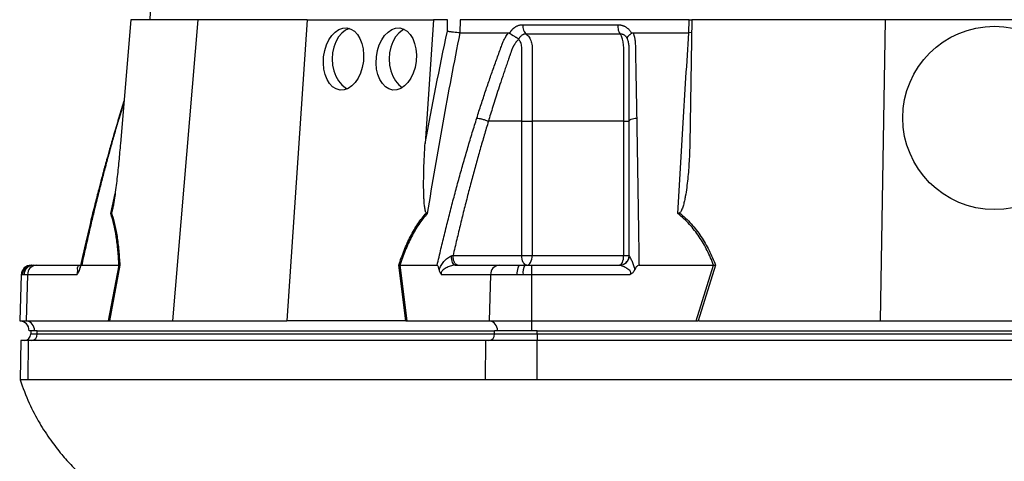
# Model space of a CAD drawing. Header units: millimetres. Extents: x 2377 to 3568, y 1016 to 5019.
# Tile 3 of 11: x 2377 to 2978, y 1851 to 2121. Entities that reach past the tile are written whole.
import ezdxf

# ---------------------------------------------------------------- set-up
doc = ezdxf.new("R2010")
doc.units = ezdxf.units.MM
doc.header["$LTSCALE"] = 2

msp = doc.modelspace()

# ---------------------------------------------------------------- linework, layer by layer
at = {"color": 7, "linetype": 'Continuous', "lineweight": 25}
for p, q in [((2528.3, 3827.47), (2456.45, 2120.71)), ((2444.8, 2120.71), (2438.42, 2045.12)), ((2485.77, 2120.71), (2444.8, 2120.71)), ((2485.77, 2120.71), (2470.22, 1936.71)), ((2552.45, 2120.71), (2485.77, 2120.71)), ((2552.45, 2120.71), (2540.12, 1936.71)), ((2552.45, 2120.71), (2629.65, 2120.71)), ((2629.65, 2120.71), (2624.58, 2045.12)), ((2638.36, 2120.71), (2629.65, 2120.71)), ((2638.18, 2113.61), (2638.36, 2120.71)), ((2645.99, 2120.71), (2645.79, 2112.71)), ((2785.85, 2120.71), (2645.99, 2120.71)), ((2785.79, 2112.71), (2785.85, 2120.71)), ((2785.85, 2120.71), (2787.27, 2120.71)), ((2787.62, 2120.71), (2786.3, 2045.12)), ((2905.78, 2120.71), (2787.62, 2120.71)), ((2905.78, 2120.71), (2902.57, 1936.71)), ((3039.15, 2120.71), (2905.78, 2120.71)), ((2676.27, 2112.44), (2676.42, 2112.71)), ((2750.6, 2112.71), (2750.75, 2112.44)), ((2787.48, 2112.82), (2785.79, 2112.71)), ((2440.6, 2070.98), (2437.31, 2060.42)), ((2683.69, 2058.71), (2663.25, 2058.71)), ((2683.69, 1976.71), (2683.69, 2058.71)), ((2690.01, 2058.71), (2690.01, 1976.71)), ((2745.94, 1976.71), (2745.94, 2058.71)), ((2641.66, 1976.71), (2683.69, 1976.71)), ((2683.69, 1976.71), (2690.01, 1976.71)), ((2690.01, 1976.71), (2745.94, 1976.71)), ((2745.94, 1976.71), (2749.28, 1976.71)), ((2383.85, 1970.71), (2384.38, 1970.71)), ((2384.38, 1970.71), (2385.19, 1970.71)), ((2385.19, 1970.71), (2386.91, 1970.71)), ((2386.91, 1970.71), (2413.84, 1970.71)), ((2414.75, 1970.71), (2437.53, 1970.71)), ((2431.17, 1936.71), (2437.55, 1970.71)), ((2438.04, 1970.76), (2431.66, 1936.71)), ((2612.79, 1936.71), (2608.47, 1970.76)), ((2609.13, 1970.71), (2613.45, 1936.71)), ((2609.15, 1970.71), (2631.93, 1970.71)), ((2642.87, 1970.71), (2669.81, 1970.71)), ((2669.81, 1970.71), (2682.64, 1970.71)), ((2682.64, 1970.71), (2685.49, 1970.71)), ((2685.49, 1970.71), (2689.56, 1970.71)), ((2689.56, 1970.71), (2743.43, 1970.71)), ((2755.28, 1970.71), (2800.85, 1970.71)), ((2790.18, 1936.71), (2800.87, 1970.71)), ((2802.03, 1970.76), (2791.33, 1936.71)), ((2377.85, 1964.92), (2376.87, 1936.71)), ((2379.54, 1964.92), (2378.52, 1964.92)), ((2381.71, 1964.92), (2379.54, 1964.92)), ((2381.71, 1964.92), (2380.86, 1936.71)), ((2411.78, 1964.92), (2381.71, 1964.92)), ((2664.62, 1964.92), (2634.55, 1964.92)), ((2664.62, 1964.92), (2663.76, 1936.71)), ((2680.81, 1964.92), (2664.62, 1964.92)), ((2684.41, 1964.92), (2680.81, 1964.92)), ((2689.56, 1964.92), (2684.41, 1964.92)), ((2749.69, 1964.92), (2689.56, 1964.92)), ((2689.56, 1964.92), (2689.56, 1936.71)), ((2376.87, 1936.71), (2380.86, 1936.71)), ((2380.86, 1936.71), (2431.17, 1936.71)), ((2431.87, 1936.71), (2470.22, 1936.71)), ((2470.22, 1936.71), (2540.12, 1936.71)), ((2612.39, 1936.71), (2540.12, 1936.71)), ((2613.45, 1936.71), (2663.76, 1936.71)), ((2663.76, 1936.71), (2689.56, 1936.71)), ((2689.56, 1936.71), (2790.18, 1936.71)), ((2689.56, 1936.71), (2689.56, 1930.71)), ((2791.94, 1936.71), (2902.57, 1936.71)), ((2902.57, 1936.71), (3042.36, 1936.71)), ((2385.88, 1930.71), (2382.66, 1930.71)), ((2383.59, 1930.71), (2383.59, 1928.71)), ((2387.61, 1930.71), (2385.88, 1930.71)), ((2387.61, 1930.71), (2667.05, 1930.71)), ((2387.61, 1928.71), (2387.61, 1930.71)), ((2387.61, 1928.71), (2667.05, 1928.71)), ((2667.05, 1928.71), (2667.05, 1930.71)), ((2668.78, 1930.71), (2667.05, 1930.71)), ((2667.05, 1928.71), (2693.03, 1928.71)), ((2689.56, 1930.71), (2668.78, 1930.71)), ((2693.03, 1930.71), (2689.56, 1930.71)), ((2693.03, 1930.71), (3251.9, 1930.71)), ((2693.03, 1928.71), (2693.03, 1930.71)), ((2693.03, 1928.71), (3251.9, 1928.71)), ((2693.03, 1928.71), (2693.03, 1924.71)), ((2377.48, 1924.71), (2377.06, 1900.69)), ((2382.32, 1924.71), (2377.48, 1924.71)), ((2381.96, 1900.71), (2382.32, 1924.71)), ((2661.76, 1924.71), (2382.32, 1924.71)), ((2661.4, 1900.71), (2661.76, 1924.71)), ((2693.03, 1924.71), (2661.76, 1924.71)), ((2693.03, 1900.71), (2693.03, 1924.71)), ((3251.9, 1924.71), (2693.03, 1924.71)), ((2661.4, 1900.71), (2381.96, 1900.71)), ((3251.9, 1900.71), (2693.03, 1900.71))]:
    msp.add_line(p, q, dxfattribs=at)
at = {"color": 8, "linetype": 'Continuous', "lineweight": 25}
for p, q in [((2440.52, 2070.05), (2437.58, 2060.63)), ((2437.35, 2060.41), (2437.58, 2060.63)), ((2432.46, 2002.23), (2435.17, 2014.49)), ((2378.52, 1964.92), (2377.85, 1964.92)), ((2383.59, 1928.71), (2387.61, 1928.71))]:
    msp.add_line(p, q, dxfattribs=at)
at = {"color": 7, "linetype": 'Continuous', "lineweight": 25, "flags": 128}
for points in [[(2578.39, 2115.32), (2575.99, 2114.26), (2573.71, 2112.51), (2571.71, 2110.15), (2570.07, 2107.27), (2568.85, 2103.98), (2568.1, 2100.42), (2567.84, 2096.71), (2568.1, 2093), (2568.85, 2089.44), (2570.07, 2086.15), (2571.71, 2083.28), (2573.71, 2080.91), (2575.99, 2079.16), (2577.16, 2078.55)], [(2611.81, 2114.84), (2610.72, 2114.26), (2608.44, 2112.51), (2606.44, 2110.15), (2604.8, 2107.27), (2603.58, 2103.98), (2602.83, 2100.42), (2602.57, 2096.71), (2602.83, 2093), (2603.58, 2089.44), (2604.8, 2086.15), (2606.44, 2083.28), (2608.44, 2080.91), (2610.63, 2079.21)], [(2642.87, 1970.71), (2642.46, 1970.82), (2642.07, 1971.14), (2641.7, 1971.67), (2641.38, 1972.38), (2641.11, 1973.25), (2640.9, 1974.25), (2640.77, 1975.33), (2640.71, 1976.47)], [(2686.69, 1970.71), (2686.1, 1970.83), (2685.54, 1971.17), (2685.02, 1971.72), (2684.56, 1972.47), (2684.19, 1973.38), (2683.91, 1974.41), (2683.74, 1975.54), (2683.69, 1976.71)], [(2686.69, 1970.71), (2687.33, 1970.83), (2687.96, 1971.17), (2688.53, 1971.72), (2689.04, 1972.47), (2689.45, 1973.38), (2689.76, 1974.41), (2689.95, 1975.54), (2690.01, 1976.71)], [(2743.28, 1970.71), (2743.8, 1970.83), (2744.3, 1971.17), (2744.76, 1971.72), (2745.16, 1972.47), (2745.49, 1973.38), (2745.74, 1974.41), (2745.89, 1975.54), (2745.94, 1976.71)], [(2680.81, 1964.92), (2680.86, 1966.06), (2680.97, 1967.15), (2681.14, 1968.15), (2681.37, 1969.03), (2681.64, 1969.74), (2681.95, 1970.27), (2682.29, 1970.6), (2682.64, 1970.71)]]:
    msp.add_lwpolyline(points, dxfattribs=at)
at = {"color": 7, "linetype": 'Continuous', "lineweight": 25}
msp.add_circle((2972.46, 2060.71), 56, dxfattribs=at)
for centre, radius, start, end in [((2743.4, 1976.67), 5.96, 270.32761, 358.02906), ((2383.85, 1964.71), 6, 90, 178), ((2384.44, 1964.78), 5.93, 90.64473, 178.69082), ((2385.36, 1964.89), 5.82, 91.70062, 179.75597), ((2387.32, 1965.12), 5.61, 94.22012, 182.00865), ((2670.22, 1965.12), 5.61, 94.22012, 182.00865), ((2693.23, 1966.28), 8.92, 150.24224, 188.7865), ((2376.66, 1930.71), 6, 0, 88), ((2380.21, 1931.07), 5.68, 356.3893, 83.42293), ((2663.11, 1931.07), 5.68, 356.3893, 83.42293), ((2379.59, 1928.71), 4, 270, 0), ((2383.85, 1928.46), 3.76, 274.40195, 3.81126), ((2663.29, 1928.46), 3.76, 274.40195, 3.81126)]:
    msp.add_arc(centre, radius, start, end, dxfattribs=at)
for centre in [(2574.73, 2096.71), (2606.97, 2096.71)]:
    msp.add_ellipse(centre, major_axis=(2.08, 18.95), ratio=0.640333, dxfattribs=at)
for centre, major_axis, ratio, start_param, end_param in [((2430.34, 1930.71), (11.84, 1.04), 0.499165, 1.397246, 1.415452), ((2613.92, 1930.71), (22.2, -0.45), 0.269565, 1.627237, 1.645443), ((2788.87, 1930.71), (34.03, 0.56), 0.175535, 1.477584, 1.49579)]:
    msp.add_ellipse(centre, major_axis=major_axis, ratio=ratio, start_param=start_param, end_param=end_param, dxfattribs=at)
for points in [[(2624.58, 2045.12), (2628.83, 2068.05), (2633.35, 2090.89), (2638.18, 2113.61)], [(2645.8, 2112.71), (2650.61, 2112.71), (2660.35, 2112.71), (2670.36, 2112.71), (2675.42, 2112.71)], [(2684.27, 2117.65), (2702.84, 2117.65), (2722.22, 2117.65), (2742.23, 2117.65)], [(2751.7, 2112.71), (2757.29, 2112.71), (2768.56, 2112.71), (2780.01, 2112.71), (2785.77, 2112.71)], [(2745.94, 2058.71), (2726.64, 2058.71), (2707.95, 2058.71), (2690.01, 2058.71)], [(2432.92, 2002.7), (2432.79, 2002.54), (2432.64, 2002.38), (2432.46, 2002.23)], [(2625.35, 2002.7), (2625.55, 2002.54), (2625.73, 2002.38), (2625.89, 2002.23)], [(2780.03, 2002.7), (2779.7, 2002.54), (2779.37, 2002.38), (2779.03, 2002.23)], [(2640.71, 1976.47), (2641.04, 1976.55), (2641.36, 1976.63), (2641.66, 1976.71)], [(2749.28, 1976.71), (2749.28, 1976.63), (2749.3, 1976.55), (2749.35, 1976.47)], [(2437.55, 1970.71), (2437.54, 1970.71), (2437.54, 1970.71), (2437.53, 1970.71)], [(2437.55, 1970.71), (2437.74, 1970.72), (2437.9, 1970.74), (2438.04, 1970.76)], [(2609.13, 1970.71), (2608.94, 1970.72), (2608.72, 1970.74), (2608.47, 1970.76)], [(2609.15, 1970.71), (2609.14, 1970.71), (2609.14, 1970.71), (2609.13, 1970.71)], [(2800.87, 1970.71), (2800.86, 1970.71), (2800.86, 1970.71), (2800.85, 1970.71)], [(2800.87, 1970.71), (2801.26, 1970.72), (2801.65, 1970.74), (2802.03, 1970.76)], [(2431.17, 1936.71), (2431.36, 1936.71), (2431.53, 1936.71), (2431.66, 1936.71)], [(2612.79, 1936.71), (2613.04, 1936.71), (2613.26, 1936.71), (2613.45, 1936.71)], [(2790.18, 1936.71), (2790.57, 1936.71), (2790.95, 1936.71), (2791.33, 1936.71)], [(2381.96, 1900.71), (2381.07, 1900.71), (2379.62, 1900.71), (2378.15, 1900.71), (2377.27, 1900.71), (2377.06, 1900.71), (2377.06, 1900.71)]]:
    msp.add_open_spline(points, degree=3, dxfattribs=at)
for points, knots in [([(2645.82, 2112.71), (2642.17, 2094.41), (2638.69, 2076.05), (2632.07, 2039.22), (2628.91, 2020.75), (2625.89, 2002.23)], [0, 0, 0, 0, 0.5, 0.5, 1, 1, 1, 1]), ([(2645.79, 2112.71), (2645.25, 2112.73), (2644.64, 2112.77), (2643.33, 2112.88), (2642.65, 2112.94), (2641.61, 2113.07), (2641.27, 2113.11), (2640.6, 2113.2), (2640.26, 2113.25), (2639.62, 2113.35), (2639.31, 2113.4), (2638.72, 2113.51), (2638.44, 2113.56), (2638.18, 2113.61)], [0, 0, 0, 0, 0.25, 0.25, 0.5, 0.5, 0.625, 0.625, 0.75, 0.75, 0.875, 0.875, 1, 1, 1, 1]), ([(2656.2, 2060.63), (2656.64, 2062.01), (2657.5, 2064.75), (2658.83, 2068.85), (2660.16, 2072.93), (2661.5, 2076.97), (2663.27, 2082.21), (2665.48, 2088.61), (2667.72, 2094.92), (2669.54, 2099.94), (2670.64, 2102.92), (2671.43, 2105.04), (2671.91, 2106.25), (2672.34, 2107.27), (2672.81, 2108.29), (2673.35, 2109.34), (2673.99, 2110.48), (2674.68, 2111.61), (2675.17, 2112.34), (2675.42, 2112.71)], [0, 0, 0, 0, 0.077777, 0.1552, 0.232272, 0.308995, 0.385372, 0.530526, 0.674474, 0.747423, 0.819615, 0.846383, 0.869761, 0.889755, 0.906383, 0.929523, 0.9528, 0.976272, 1, 1, 1, 1]), ([(2675.42, 2112.71), (2675.49, 2112.71), (2675.61, 2112.71), (2675.79, 2112.67), (2675.96, 2112.62), (2676.12, 2112.54), (2676.22, 2112.47), (2676.27, 2112.44)], [0, 0, 0, 0, 0.212576, 0.416535, 0.614103, 0.807726, 1, 1, 1, 1]), ([(2676.27, 2112.44), (2676.35, 2112.38), (2676.51, 2112.27), (2676.75, 2112.09), (2677, 2111.92), (2677.24, 2111.74), (2677.49, 2111.58), (2677.73, 2111.41), (2677.97, 2111.26), (2678.21, 2111.1), (2678.57, 2110.87), (2679.05, 2110.58), (2679.63, 2110.24), (2680.14, 2109.95), (2680.59, 2109.71), (2680.96, 2109.51), (2681.26, 2109.33), (2681.49, 2109.18), (2681.67, 2109.05), (2681.75, 2108.95), (2681.78, 2108.91)], [0, 0, 0, 0, 0.048652, 0.096489, 0.14339, 0.189242, 0.233941, 0.277392, 0.319512, 0.360225, 0.399465, 0.506174, 0.603082, 0.689684, 0.765815, 0.831582, 0.887296, 0.933441, 0.970686, 1, 1, 1, 1]), ([(2676.42, 2112.71), (2676.5, 2112.84), (2676.65, 2113.11), (2676.9, 2113.5), (2677.16, 2113.86), (2677.44, 2114.22), (2677.72, 2114.56), (2678.02, 2114.88), (2678.32, 2115.18), (2678.64, 2115.47), (2678.97, 2115.75), (2679.31, 2116), (2679.67, 2116.25), (2680.03, 2116.47), (2680.52, 2116.75), (2681.14, 2117.04), (2681.9, 2117.32), (2682.68, 2117.51), (2683.47, 2117.63), (2684, 2117.65), (2684.27, 2117.65)], [0, 0, 0, 0, 0.044249, 0.088103, 0.131644, 0.174954, 0.21812, 0.261226, 0.304357, 0.347601, 0.391041, 0.434763, 0.478847, 0.523375, 0.568424, 0.654803, 0.740537, 0.826241, 0.912528, 1, 1, 1, 1]), ([(2686.28, 2111.93), (2686.19, 2111.93), (2685.99, 2111.93), (2685.7, 2111.91), (2685.41, 2111.87), (2685.13, 2111.81), (2684.85, 2111.73), (2684.57, 2111.64), (2684.3, 2111.52), (2683.89, 2111.31), (2683.4, 2110.98), (2682.87, 2110.5), (2682.47, 2110.03), (2682.17, 2109.6), (2681.96, 2109.23), (2681.86, 2108.99), (2681.82, 2108.89)], [0, 0, 0, 0, 0.053313, 0.106595, 0.159871, 0.213166, 0.266505, 0.319913, 0.373415, 0.427036, 0.56447, 0.685213, 0.789238, 0.876442, 0.946711, 1, 1, 1, 1]), ([(2684.27, 2117.65), (2684.26, 2117.09), (2684.29, 2116.5), (2684.46, 2115.33), (2684.6, 2114.75), (2684.97, 2113.71), (2685.2, 2113.24), (2685.71, 2112.46), (2686, 2112.15), (2686.28, 2111.93)], [0, 0, 0, 0, 0.25, 0.25, 0.5, 0.5, 0.75, 0.75, 1, 1, 1, 1]), ([(2743.84, 2111.93), (2741.53, 2111.93), (2736.62, 2111.93), (2729.55, 2111.93), (2722.13, 2111.93), (2717.13, 2111.93), (2711.93, 2111.93), (2706.98, 2111.93), (2699.77, 2111.93), (2693.04, 2111.93), (2688.43, 2111.93), (2686.28, 2111.93)], [0.7589111, 0.7589111, 0.7589111, 0.7589111, 0.7820302, 0.8131687, 0.8443073, 0.8754458, 0.8754458, 0.9065844, 0.9377229, 0.9688615, 0.9919807, 0.9919807, 0.9919807, 0.9919807]), ([(2686.28, 2111.93), (2686.63, 2111.71), (2686.96, 2111.43), (2687.58, 2110.8), (2687.86, 2110.44), (2688.39, 2109.65), (2688.63, 2109.21), (2689.06, 2108.29), (2689.24, 2107.8), (2689.55, 2106.76), (2689.68, 2106.22), (2689.87, 2105.11), (2689.94, 2104.55), (2689.99, 2103.69), (2690, 2103.4), (2690, 2102.82), (2690, 2102.53), (2690, 2101.66), (2690, 2096.43), (2690, 2091.21), (2690, 2077.28), (2690.01, 2068), (2690.01, 2058.71)], [0, 0, 0, 0, 0.03125, 0.03125, 0.0625, 0.0625, 0.09375, 0.09375, 0.125, 0.125, 0.15625, 0.15625, 0.1875, 0.1875, 0.203125, 0.203125, 0.21875, 0.21875, 0.25, 0.5, 0.5, 1, 1, 1, 1]), ([(2742.23, 2117.65), (2742.22, 2117.09), (2742.25, 2116.5), (2742.39, 2115.33), (2742.5, 2114.75), (2742.79, 2113.71), (2742.97, 2113.24), (2743.38, 2112.46), (2743.61, 2112.15), (2743.84, 2111.93)], [0, 0, 0, 0, 0.25, 0.25, 0.5, 0.5, 0.75, 0.75, 1, 1, 1, 1]), ([(2742.23, 2117.65), (2742.38, 2117.65), (2742.67, 2117.65), (2743.1, 2117.62), (2743.52, 2117.57), (2743.95, 2117.5), (2744.36, 2117.41), (2744.77, 2117.31), (2745.18, 2117.18), (2745.59, 2117.03), (2745.99, 2116.87), (2746.5, 2116.63), (2747.11, 2116.29), (2747.81, 2115.83), (2748.46, 2115.32), (2749.07, 2114.75), (2749.63, 2114.12), (2750.14, 2113.45), (2750.45, 2112.96), (2750.6, 2112.71)], [0, 0, 0, 0, 0.043919, 0.087472, 0.13073, 0.173768, 0.216664, 0.259492, 0.30233, 0.345255, 0.388344, 0.431671, 0.51489, 0.596546, 0.677156, 0.757259, 0.837405, 0.91814, 1, 1, 1, 1]), ([(2748.27, 2108.9), (2748.24, 2108.97), (2748.17, 2109.13), (2748.04, 2109.39), (2747.86, 2109.69), (2747.64, 2110.02), (2747.36, 2110.37), (2747.01, 2110.73), (2746.59, 2111.08), (2746.1, 2111.39), (2745.56, 2111.65), (2745, 2111.82), (2744.42, 2111.93), (2744.03, 2111.93), (2743.84, 2111.93)], [0, 0, 0, 0, 0.038504, 0.086514, 0.144034, 0.211029, 0.287449, 0.37325, 0.468405, 0.572922, 0.680036, 0.786786, 0.893373, 1, 1, 1, 1]), ([(2745.94, 2058.71), (2745.94, 2068), (2745.94, 2077.28), (2745.94, 2091.21), (2745.94, 2096.43), (2745.94, 2101.66), (2745.94, 2102.53), (2745.94, 2102.82), (2745.94, 2103.4), (2745.93, 2103.69), (2745.9, 2104.55), (2745.86, 2105.11), (2745.74, 2106.22), (2745.66, 2106.76), (2745.47, 2107.8), (2745.36, 2108.29), (2745.11, 2109.21), (2744.97, 2109.65), (2744.67, 2110.44), (2744.52, 2110.8), (2744.19, 2111.43), (2744.01, 2111.71), (2743.84, 2111.93)], [0, 0, 0, 0, 0.5, 0.5, 0.75, 0.78125, 0.78125, 0.796875, 0.796875, 0.8125, 0.8125, 0.84375, 0.84375, 0.875, 0.875, 0.90625, 0.90625, 0.9375, 0.9375, 0.96875, 0.96875, 1, 1, 1, 1]), ([(2748.28, 2108.91), (2748.27, 2108.94), (2748.24, 2108.99), (2748.22, 2109.07), (2748.2, 2109.15), (2748.18, 2109.25), (2748.17, 2109.34), (2748.17, 2109.45), (2748.18, 2109.57), (2748.2, 2109.7), (2748.24, 2109.85), (2748.31, 2110.01), (2748.4, 2110.19), (2748.53, 2110.39), (2748.69, 2110.61), (2748.89, 2110.86), (2749.14, 2111.14), (2749.46, 2111.45), (2749.83, 2111.77), (2750.26, 2112.11), (2750.59, 2112.33), (2750.75, 2112.44)], [0, 0, 0, 0, 0.017248, 0.037456, 0.060913, 0.087838, 0.118407, 0.152763, 0.191026, 0.233291, 0.279627, 0.330072, 0.384627, 0.443251, 0.505852, 0.572276, 0.648655, 0.730209, 0.816408, 0.906598, 1, 1, 1, 1]), ([(2750.75, 2112.44), (2750.8, 2112.47), (2750.89, 2112.53), (2751.04, 2112.59), (2751.19, 2112.65), (2751.36, 2112.68), (2751.52, 2112.71), (2751.64, 2112.71), (2751.7, 2112.71)], [0, 0, 0, 0, 0.160202, 0.321039, 0.484027, 0.650625, 0.822199, 1, 1, 1, 1]), ([(2751.7, 2112.71), (2751.77, 2112.5), (2751.91, 2112.09), (2752.11, 2111.46), (2752.28, 2110.82), (2752.44, 2110.19), (2752.58, 2109.55), (2752.7, 2108.9), (2752.8, 2108.25), (2752.88, 2107.6), (2752.96, 2106.76), (2753.02, 2105.59), (2753.07, 2103.88), (2753.1, 2101.76), (2753.15, 2099.35), (2753.22, 2095.31), (2753.32, 2089.67), (2753.45, 2082.47), (2753.58, 2075.24), (2753.71, 2067.97), (2753.8, 2063.08), (2753.85, 2060.63)], [0, 0, 0, 0, 0.0134228, 0.0267382, 0.0399565, 0.0530881, 0.0661437, 0.0791341, 0.0920702, 0.1049632, 0.1178244, 0.141662, 0.1728313, 0.2170572, 0.2634912, 0.3121266, 0.4491557, 0.58733, 0.7237611, 0.8613131, 1, 1, 1, 1]), ([(2779.03, 2002.23), (2780.05, 2020.75), (2781.12, 2039.22), (2783.36, 2076.05), (2784.53, 2094.41), (2785.75, 2112.71)], [0, 0, 0, 0, 0.5, 0.5, 1, 1, 1, 1]), ([(2681.55, 2108.66), (2681.42, 2108.52), (2681.16, 2108.24), (2680.79, 2107.8), (2680.44, 2107.37), (2680.11, 2106.93), (2679.79, 2106.49), (2679.49, 2106.05), (2679.21, 2105.61), (2678.94, 2105.18), (2678.69, 2104.75), (2678.46, 2104.33), (2678.25, 2103.91), (2678.05, 2103.5), (2677.84, 2103.01), (2677.6, 2102.43), (2677.34, 2101.76), (2677.09, 2101.09), (2676.86, 2100.42), (2676.69, 2099.87), (2676.53, 2099.38), (2676.37, 2098.92), (2676.15, 2098.3), (2675.87, 2097.53), (2675.29, 2095.86), (2674.43, 2093.37), (2673.33, 2090.17), (2672.29, 2087.09), (2670.96, 2083.11), (2669.39, 2078.34), (2667.62, 2072.86), (2666.02, 2067.79), (2664.58, 2063.11), (2663.68, 2060.13), (2663.25, 2058.71)], [0, 0, 0, 0, 0.010662, 0.021198, 0.031594, 0.041839, 0.051919, 0.061821, 0.071533, 0.08104, 0.09033, 0.099392, 0.108213, 0.116783, 0.125091, 0.138719, 0.152205, 0.165558, 0.178786, 0.1919, 0.198167, 0.207477, 0.219813, 0.235151, 0.25346, 0.319418, 0.382864, 0.443812, 0.502275, 0.618272, 0.726011, 0.825493, 0.916782, 1, 1, 1, 1]), ([(2683.69, 2058.71), (2683.69, 2067.17), (2683.68, 2075.63), (2683.68, 2088.31), (2683.68, 2093.6), (2683.68, 2099.42), (2683.68, 2101.27), (2683.68, 2102.06), (2683.68, 2102.59), (2683.68, 2102.85), (2683.68, 2103.65), (2683.64, 2104.17), (2683.49, 2105.19), (2683.38, 2105.69), (2683.09, 2106.64), (2682.91, 2107.09), (2682.57, 2107.69), (2682.44, 2107.88), (2682.16, 2108.22), (2682, 2108.38), (2681.82, 2108.5)], [0, 0, 0, 0, 0.5, 0.5, 0.75, 0.8125, 0.84375, 0.859375, 0.859375, 0.875, 0.875, 0.90625, 0.90625, 0.9375, 0.9375, 0.96875, 0.96875, 0.984375, 0.984375, 1, 1, 1, 1]), ([(2749.28, 2058.71), (2749.28, 2061.15), (2749.27, 2066.43), (2749.27, 2074.89), (2749.27, 2081.87), (2749.27, 2087.07), (2749.27, 2090.15), (2749.27, 2093.36), (2749.27, 2095.89), (2749.27, 2097.71), (2749.27, 2098.78), (2749.27, 2099.85), (2749.27, 2100.92), (2749.27, 2101.99), (2749.27, 2102.85), (2749.26, 2103.51), (2749.25, 2103.96), (2749.22, 2104.43), (2749.18, 2104.92), (2749.12, 2105.43), (2749.05, 2105.95), (2748.95, 2106.48), (2748.84, 2107.02), (2748.71, 2107.57), (2748.55, 2108.12), (2748.43, 2108.48), (2748.36, 2108.66)], [0, 0, 0, 0, 0.1430849, 0.3087961, 0.4974272, 0.5558348, 0.6167425, 0.6801666, 0.746121, 0.7674049, 0.7887232, 0.8100742, 0.8314556, 0.8528654, 0.8743009, 0.8830022, 0.8923359, 0.9022824, 0.9128154, 0.9239043, 0.9355143, 0.9476077, 0.9601447, 0.9730839, 0.986383, 1, 1, 1, 1]), ([(2437.31, 2060.42), (2436.28, 2056.96), (2434.4, 2050.69), (2431.98, 2042.24), (2430.17, 2035.76), (2428.9, 2031.15), (2427.88, 2027.39), (2426.68, 2022.88), (2424.95, 2016.33), (2422.64, 2007.32), (2419.85, 1996.03), (2416.73, 1982.94), (2414.63, 1973.6), (2413.54, 1968.79)], [0, 0, 0, 0, 0.114972, 0.208016, 0.279155, 0.328403, 0.359855, 0.402611, 0.476354, 0.574573, 0.69727, 0.844439, 1, 1, 1, 1]), ([(2437.58, 2060.63), (2437.19, 2059.29), (2436.39, 2056.61), (2435.21, 2052.56), (2434.05, 2048.49), (2432.89, 2044.39), (2431.75, 2040.26), (2430.61, 2036.11), (2429.49, 2031.93), (2428.37, 2027.73), (2427.27, 2023.5), (2426.17, 2019.25), (2425.08, 2014.96), (2424.01, 2010.66), (2422.94, 2006.32), (2421.88, 2001.96), (2420.84, 1997.57), (2419.8, 1993.16), (2418.77, 1988.72), (2417.75, 1984.26), (2416.74, 1979.76), (2415.73, 1975.25), (2415.08, 1972.22), (2414.75, 1970.71)], [0, 0, 0, 0, 0.045336, 0.090894, 0.136674, 0.182678, 0.228907, 0.275362, 0.322044, 0.368954, 0.416093, 0.463462, 0.511063, 0.558896, 0.606962, 0.655262, 0.703798, 0.752569, 0.801578, 0.850824, 0.900309, 0.950034, 1, 1, 1, 1]), ([(2631.93, 1970.71), (2632.32, 1972.38), (2633.1, 1975.72), (2634.28, 1980.71), (2635.47, 1985.67), (2636.67, 1990.59), (2637.89, 1995.49), (2639.12, 2000.35), (2640.36, 2005.17), (2641.61, 2009.97), (2642.87, 2014.74), (2644.15, 2019.47), (2645.44, 2024.17), (2646.74, 2028.84), (2648.05, 2033.47), (2649.38, 2038.08), (2650.72, 2042.65), (2652.07, 2047.19), (2653.43, 2051.7), (2654.8, 2056.18), (2655.74, 2059.15), (2656.2, 2060.63)], [0, 0, 0, 0, 0.055211, 0.110128, 0.164753, 0.219086, 0.273129, 0.326884, 0.38035, 0.43353, 0.486425, 0.539036, 0.591365, 0.643413, 0.695181, 0.746671, 0.797884, 0.848822, 0.899487, 0.949879, 1, 1, 1, 1]), ([(2663.25, 2058.71), (2662.82, 2057.29), (2661.96, 2054.44), (2660.7, 2050.14), (2659.44, 2045.81), (2658.18, 2041.44), (2656.94, 2037.04), (2655.71, 2032.6), (2654.49, 2028.13), (2653.28, 2023.63), (2652.07, 2019.09), (2650.88, 2014.52), (2649.69, 2009.91), (2648.52, 2005.27), (2647.35, 2000.59), (2646.19, 1995.88), (2645.05, 1991.14), (2643.91, 1986.36), (2642.78, 1981.55), (2642.04, 1978.33), (2641.66, 1976.71)], [0, 0, 0, 0, 0.052635, 0.105608, 0.158921, 0.212573, 0.266566, 0.320902, 0.37558, 0.430604, 0.485973, 0.541688, 0.597751, 0.654162, 0.710923, 0.768034, 0.825496, 0.883311, 0.941478, 1, 1, 1, 1]), ([(2656.2, 2060.63), (2656.62, 2060.58), (2657.13, 2060.5), (2658.28, 2060.26), (2658.93, 2060.11), (2660.24, 2059.75), (2660.91, 2059.55), (2662.16, 2059.13), (2662.74, 2058.91), (2663.25, 2058.71)], [0, 0, 0, 0, 0.25, 0.25, 0.5, 0.5, 0.75, 0.75, 1, 1, 1, 1]), ([(2683.69, 2058.71), (2684.65, 2058.71), (2685.77, 2058.71), (2687.99, 2058.71), (2689.08, 2058.71), (2690.01, 2058.71)], [0, 0, 0, 0, 0.5, 0.5, 1, 1, 1, 1]), ([(2745.94, 2058.71), (2746.94, 2058.71), (2747.79, 2058.71), (2748.96, 2058.71), (2749.28, 2058.71), (2749.28, 2058.71)], [0, 0, 0, 0, 0.5, 0.5, 1, 1, 1, 1]), ([(2749.28, 2058.71), (2749.28, 2058.91), (2749.37, 2059.13), (2749.8, 2059.55), (2750.13, 2059.75), (2750.98, 2060.11), (2751.5, 2060.26), (2752.64, 2060.5), (2753.25, 2060.58), (2753.85, 2060.63)], [0, 0, 0, 0, 0.25, 0.25, 0.5, 0.5, 0.75, 0.75, 1, 1, 1, 1]), ([(2749.28, 1976.71), (2749.28, 1978.42), (2749.28, 1981.83), (2749.28, 1986.92), (2749.28, 1991.98), (2749.28, 1996.99), (2749.28, 2001.97), (2749.28, 2006.91), (2749.28, 2011.81), (2749.28, 2016.67), (2749.28, 2021.5), (2749.28, 2026.28), (2749.28, 2031.03), (2749.28, 2035.74), (2749.28, 2040.41), (2749.28, 2045.04), (2749.28, 2049.63), (2749.28, 2054.19), (2749.28, 2057.21), (2749.28, 2058.71)], [0, 0, 0, 0, 0.061953, 0.123509, 0.18467, 0.245435, 0.305808, 0.365787, 0.425376, 0.484574, 0.543383, 0.601804, 0.659839, 0.717488, 0.774754, 0.831636, 0.888137, 0.944258, 1, 1, 1, 1]), ([(2753.85, 2060.63), (2753.87, 2059.29), (2753.92, 2056.61), (2753.99, 2052.56), (2754.06, 2048.49), (2754.13, 2044.39), (2754.2, 2040.26), (2754.27, 2036.11), (2754.34, 2031.93), (2754.4, 2027.73), (2754.47, 2023.5), (2754.54, 2019.25), (2754.61, 2014.96), (2754.68, 2010.66), (2754.75, 2006.32), (2754.82, 2001.96), (2754.88, 1997.57), (2754.95, 1993.16), (2755.02, 1988.72), (2755.08, 1984.26), (2755.15, 1979.76), (2755.21, 1975.25), (2755.26, 1972.22), (2755.28, 1970.71)], [0, 0, 0, 0, 0.045336, 0.090894, 0.136674, 0.182678, 0.228907, 0.275362, 0.322044, 0.368954, 0.416093, 0.463462, 0.511063, 0.558896, 0.606962, 0.655262, 0.703798, 0.752569, 0.801578, 0.850824, 0.900309, 0.950034, 1, 1, 1, 1]), ([(2438.42, 2045.12), (2438.11, 2041.52), (2437.78, 2037.91), (2437.08, 2030.7), (2436.7, 2027.1), (2436.08, 2021.71), (2435.87, 2019.92), (2435.42, 2016.34), (2435.19, 2014.55), (2434.81, 2011.88), (2434.68, 2010.99), (2434.41, 2009.23), (2434.27, 2008.35), (2433.96, 2006.6), (2433.8, 2005.74), (2433.52, 2004.48), (2433.42, 2004.07), (2433.26, 2003.5), (2433.2, 2003.31), (2433.07, 2002.97), (2433, 2002.81), (2432.92, 2002.7)], [0, 0, 0, 0, 0.25, 0.25, 0.5, 0.5, 0.625, 0.625, 0.75, 0.75, 0.8125, 0.8125, 0.875, 0.875, 0.9375, 0.9375, 0.96875, 0.96875, 0.984375, 0.984375, 1, 1, 1, 1]), ([(2625.35, 2002.7), (2625.22, 2002.81), (2625.12, 2002.96), (2624.95, 2003.31), (2624.89, 2003.5), (2624.7, 2004.08), (2624.61, 2004.5), (2624.37, 2005.76), (2624.26, 2006.63), (2624.08, 2008.37), (2624.01, 2009.25), (2623.9, 2011.02), (2623.86, 2011.91), (2623.75, 2014.58), (2623.71, 2016.37), (2623.68, 2019.94), (2623.69, 2021.73), (2623.75, 2027.11), (2623.85, 2030.71), (2624.15, 2037.91), (2624.34, 2041.52), (2624.58, 2045.12)], [0, 0, 0, 0, 0.015625, 0.015625, 0.03125, 0.03125, 0.0625, 0.0625, 0.125, 0.125, 0.1875, 0.1875, 0.25, 0.25, 0.375, 0.375, 0.5, 0.5, 0.75, 0.75, 1, 1, 1, 1]), ([(2786.3, 2045.12), (2786.23, 2041.52), (2786.1, 2037.91), (2785.69, 2030.7), (2785.41, 2027.1), (2784.86, 2021.71), (2784.65, 2019.92), (2784.17, 2016.34), (2783.9, 2014.55), (2783.42, 2011.88), (2783.24, 2010.99), (2782.86, 2009.23), (2782.65, 2008.35), (2782.16, 2006.6), (2781.89, 2005.74), (2781.37, 2004.48), (2781.18, 2004.07), (2780.83, 2003.5), (2780.71, 2003.31), (2780.41, 2002.97), (2780.24, 2002.81), (2780.03, 2002.7)], [0, 0, 0, 0, 0.25, 0.25, 0.5, 0.5, 0.625, 0.625, 0.75, 0.75, 0.8125, 0.8125, 0.875, 0.875, 0.9375, 0.9375, 0.96875, 0.96875, 0.984375, 0.984375, 1, 1, 1, 1]), ([(2437.53, 1970.71), (2437.37, 1973.76), (2437.16, 1976.76), (2436.75, 1981.12), (2436.6, 1982.55), (2436.26, 1985.38), (2436.07, 1986.76), (2435.45, 1990.78), (2434.97, 1993.31), (2433.84, 1998.03), (2433.19, 2000.22), (2432.46, 2002.23)], [0, 0, 0, 0, 0.25, 0.25, 0.375, 0.375, 0.5, 0.5, 0.75, 0.75, 1, 1, 1, 1]), ([(2432.92, 2002.7), (2433.28, 2001.68), (2433.62, 2000.61), (2434.27, 1998.37), (2434.58, 1997.19), (2435.43, 1993.56), (2435.92, 1990.98), (2436.54, 1986.9), (2436.73, 1985.51), (2437.08, 1982.67), (2437.23, 1981.22), (2437.65, 1976.83), (2437.87, 1973.83), (2438.04, 1970.76)], [0, 0, 0, 0, 0.125, 0.125, 0.25, 0.25, 0.5, 0.5, 0.625, 0.625, 0.75, 0.75, 1, 1, 1, 1]), ([(2608.47, 1970.76), (2609.48, 1973.83), (2610.58, 1976.84), (2612.37, 1981.24), (2612.99, 1982.68), (2614.28, 1985.52), (2614.95, 1986.91), (2617.05, 1990.99), (2618.55, 1993.57), (2620.98, 1997.2), (2621.82, 1998.37), (2623.55, 2000.61), (2624.44, 2001.68), (2625.35, 2002.7)], [0, 0, 0, 0, 0.25, 0.25, 0.375, 0.375, 0.5, 0.5, 0.75, 0.75, 0.875, 0.875, 1, 1, 1, 1]), ([(2625.89, 2002.23), (2624.06, 2000.22), (2622.35, 1998.04), (2619.16, 1993.32), (2617.67, 1990.79), (2615.59, 1986.77), (2614.92, 1985.39), (2613.63, 1982.57), (2613.01, 1981.13), (2611.24, 1976.76), (2610.15, 1973.76), (2609.15, 1970.71)], [0, 0, 0, 0, 0.25, 0.25, 0.5, 0.5, 0.625, 0.625, 0.75, 0.75, 1, 1, 1, 1]), ([(2800.85, 1970.71), (2799.68, 1973.76), (2798.39, 1976.76), (2796.2, 1981.13), (2795.43, 1982.57), (2793.8, 1985.39), (2792.95, 1986.77), (2790.25, 1990.79), (2788.28, 1993.32), (2783.95, 1998.04), (2781.59, 2000.22), (2779.03, 2002.23)], [0, 0, 0, 0, 0.25, 0.25, 0.375, 0.375, 0.5, 0.5, 0.75, 0.75, 1, 1, 1, 1]), ([(2780.03, 2002.7), (2781.31, 2001.68), (2782.54, 2000.61), (2784.92, 1998.37), (2786.06, 1997.2), (2789.34, 1993.57), (2791.33, 1990.99), (2794.05, 1986.91), (2794.91, 1985.52), (2796.55, 1982.68), (2797.33, 1981.24), (2799.53, 1976.84), (2800.85, 1973.83), (2802.03, 1970.76)], [0, 0, 0, 0, 0.125, 0.125, 0.25, 0.25, 0.5, 0.5, 0.625, 0.625, 0.75, 0.75, 1, 1, 1, 1]), ([(2633.16, 1967.89), (2633.5, 1968.82), (2633.93, 1969.72), (2634.93, 1971.42), (2635.49, 1972.22), (2636.74, 1973.74), (2637.43, 1974.46), (2638.58, 1975.39), (2638.98, 1975.68), (2639.82, 1976.16), (2640.26, 1976.35), (2640.71, 1976.47)], [0, 0, 0, 0, 0.25, 0.25, 0.5, 0.5, 0.75, 0.75, 0.875, 0.875, 1, 1, 1, 1]), ([(2644.66, 1970.71), (2644.27, 1970.71), (2643.88, 1970.87), (2643.15, 1971.47), (2642.82, 1971.91), (2642.26, 1973.02), (2642.04, 1973.69), (2641.74, 1975.14), (2641.66, 1975.92), (2641.66, 1976.71)], [0, 0, 0, 0, 0.25, 0.25, 0.5, 0.5, 0.75, 0.75, 1, 1, 1, 1]), ([(2743.28, 1970.71), (2744.06, 1970.71), (2744.85, 1970.87), (2746.3, 1971.47), (2746.96, 1971.91), (2748.07, 1973.02), (2748.52, 1973.69), (2749.12, 1975.14), (2749.28, 1975.92), (2749.28, 1976.71)], [0, 0, 0, 0, 0.25, 0.25, 0.5, 0.5, 0.75, 0.75, 1, 1, 1, 1]), ([(2749.35, 1976.47), (2749.42, 1976.35), (2749.53, 1976.16), (2749.78, 1975.68), (2749.93, 1975.4), (2750.39, 1974.47), (2750.72, 1973.75), (2751.37, 1972.23), (2751.7, 1971.42), (2752.26, 1969.72), (2752.51, 1968.82), (2752.65, 1967.89)], [0, 0, 0, 0, 0.125, 0.125, 0.25, 0.25, 0.5, 0.5, 0.75, 0.75, 1, 1, 1, 1]), ([(2411.78, 1964.92), (2411.86, 1965.12), (2411.95, 1965.33), (2412.11, 1965.78), (2412.18, 1966.03), (2412.28, 1966.52), (2412.31, 1966.75), (2412.33, 1967.16), (2412.33, 1967.35), (2412.31, 1967.85), (2412.29, 1968.14), (2412.26, 1968.65), (2412.25, 1968.89), (2412.27, 1969.54), (2412.35, 1969.91), (2412.68, 1970.34), (2412.83, 1970.47), (2413.13, 1970.61), (2413.25, 1970.64), (2413.52, 1970.7), (2413.67, 1970.71), (2413.84, 1970.71)], [0, 0, 0, 0, 0.0625, 0.0625, 0.125, 0.125, 0.1875, 0.1875, 0.25, 0.25, 0.375, 0.375, 0.5, 0.5, 0.75, 0.75, 0.875, 0.875, 0.9375, 0.9375, 1, 1, 1, 1]), ([(2413.35, 1967.89), (2413.26, 1967.56), (2413.17, 1967.25), (2412.95, 1966.66), (2412.83, 1966.38), (2412.56, 1965.88), (2412.41, 1965.66), (2412.1, 1965.26), (2411.94, 1965.08), (2411.78, 1964.92)], [0, 0, 0, 0, 0.25, 0.25, 0.5, 0.5, 0.75, 0.75, 1, 1, 1, 1]), ([(2414.75, 1970.71), (2414.57, 1970.71), (2414.41, 1970.57), (2414.12, 1970.17), (2414, 1969.91), (2413.78, 1969.37), (2413.68, 1969.09), (2413.5, 1968.5), (2413.42, 1968.2), (2413.35, 1967.89)], [0, 0, 0, 0, 0.25, 0.25, 0.5, 0.5, 0.75, 0.75, 1, 1, 1, 1]), ([(2413.66, 1969.33), (2413.59, 1969.01), (2413.48, 1968.55), (2413.38, 1968.05), (2413.35, 1967.89)], [0, 0, 0, 0, 0.669178, 1, 1, 1, 1]), ([(2633.16, 1967.89), (2633.05, 1968.5), (2632.91, 1969.1), (2632.64, 1969.9), (2632.53, 1970.15), (2632.34, 1970.45), (2632.27, 1970.54), (2632.12, 1970.67), (2632.04, 1970.71), (2631.95, 1970.71)], [0, 0, 0, 0, 0.5, 0.5, 0.75, 0.75, 0.875, 0.875, 1, 1, 1, 1]), ([(2633.16, 1967.89), (2633.23, 1967.56), (2633.3, 1967.25), (2633.48, 1966.66), (2633.59, 1966.38), (2633.83, 1965.88), (2633.96, 1965.66), (2634.25, 1965.26), (2634.4, 1965.08), (2634.55, 1964.92)], [0, 0, 0, 0, 0.25, 0.25, 0.5, 0.5, 0.75, 0.75, 1, 1, 1, 1]), ([(2642.87, 1970.71), (2642.38, 1970.71), (2641.88, 1970.65), (2640.89, 1970.47), (2640.41, 1970.34), (2639.03, 1969.91), (2638.17, 1969.54), (2636.99, 1968.89), (2636.61, 1968.66), (2635.88, 1968.14), (2635.52, 1967.85), (2635.05, 1967.35), (2634.89, 1967.16), (2634.63, 1966.75), (2634.52, 1966.52), (2634.39, 1966.03), (2634.37, 1965.78), (2634.42, 1965.33), (2634.48, 1965.12), (2634.55, 1964.92)], [0, 0, 0, 0, 0.125, 0.125, 0.25, 0.25, 0.5, 0.5, 0.625, 0.625, 0.75, 0.75, 0.8125, 0.8125, 0.875, 0.875, 0.9375, 0.9375, 1, 1, 1, 1]), ([(2689.56, 1970.71), (2689.56, 1970.71), (2689.56, 1970.59), (2689.56, 1970.03), (2689.56, 1969.59), (2689.56, 1968.47), (2689.56, 1967.78), (2689.56, 1966.36), (2689.56, 1965.61), (2689.56, 1964.92)], [0, 0, 0, 0, 0.25, 0.25, 0.5, 0.5, 0.75, 0.75, 1, 1, 1, 1]), ([(2749.69, 1964.92), (2749.85, 1965.12), (2749.99, 1965.33), (2750.2, 1965.78), (2750.26, 1966.03), (2750.23, 1966.52), (2750.14, 1966.75), (2749.9, 1967.16), (2749.75, 1967.35), (2749.25, 1967.85), (2748.88, 1968.14), (2748.12, 1968.65), (2747.73, 1968.89), (2746.57, 1969.54), (2745.79, 1969.91), (2744.74, 1970.34), (2744.4, 1970.47), (2743.97, 1970.61), (2743.84, 1970.64), (2743.61, 1970.7), (2743.5, 1970.71), (2743.43, 1970.71)], [0, 0, 0, 0, 0.0625, 0.0625, 0.125, 0.125, 0.1875, 0.1875, 0.25, 0.25, 0.375, 0.375, 0.5, 0.5, 0.75, 0.75, 0.875, 0.875, 0.9375, 0.9375, 1, 1, 1, 1]), ([(2752.65, 1967.89), (2752.5, 1967.56), (2752.33, 1967.25), (2751.93, 1966.66), (2751.7, 1966.38), (2751.19, 1965.88), (2750.91, 1965.66), (2750.32, 1965.26), (2750, 1965.08), (2749.69, 1964.92)], [0, 0, 0, 0, 0.25, 0.25, 0.5, 0.5, 0.75, 0.75, 1, 1, 1, 1]), ([(2755.28, 1970.71), (2754.93, 1970.71), (2754.61, 1970.57), (2754.06, 1970.17), (2753.83, 1969.91), (2753.42, 1969.37), (2753.25, 1969.09), (2752.92, 1968.5), (2752.78, 1968.2), (2752.65, 1967.89)], [0, 0, 0, 0, 0.25, 0.25, 0.5, 0.5, 0.75, 0.75, 1, 1, 1, 1]), ([(2377.06, 1900.71), (2378.83, 1895.91), (2382.2, 1886.79), (2388.69, 1874.53), (2395.4, 1864.1), (2402.14, 1855.43), (2407.82, 1848.99), (2411.36, 1845.58), (2412.61, 1844.38)], [0, 0, 0, 0, 0.227858, 0.43344, 0.617531, 0.78059, 0.92285, 1, 1, 1, 1]), ([(2693.03, 1900.71), (2691.25, 1900.71), (2687.91, 1900.71), (2683.3, 1900.71), (2678.94, 1900.71), (2676.14, 1900.71), (2673.38, 1900.71), (2670.8, 1900.71), (2667.32, 1900.71), (2664.17, 1900.71), (2662.29, 1900.71), (2661.4, 1900.71)], [0.66072828, 0.66072828, 0.66072828, 0.66072828, 0.66221288, 0.66369747, 0.66518207, 0.66666667, 0.66666667, 0.66815126, 0.66963586, 0.67112046, 0.67260505, 0.67260505, 0.67260505, 0.67260505])]:
    msp.add_open_spline(points, degree=3, knots=knots, dxfattribs=at)

doc.saveas('drawing.dxf')
